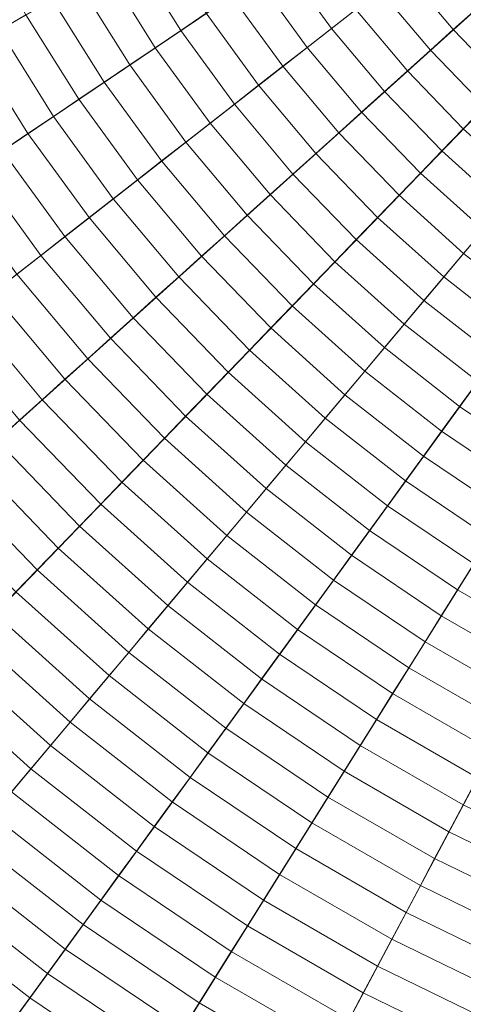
# Model space of a CAD drawing. Header units: centimetres. Extents: x -3.03 to 4.16, y -5.77 to 1.42.
# Tile 204 of 256: x -0.6 to -0.18, y -3.77 to -2.85. Entities that reach past the tile are written whole.
import ezdxf

# ---------------------------------------------------------------- set-up
doc = ezdxf.new("R2010")
doc.units = ezdxf.units.CM
doc.header["$LTSCALE"] = 2.54
doc.layers.add('Lucido design-1', color=7, linetype='Continuous')

# ---------------------------------------------------------------- blocks, each defined once
blk = doc.blocks.new('Gruppo-1')
at = {"color": 142, "linetype": 'Continuous', "lineweight": 9}
for points in [[(-2.97891, -2.80107, 37.14766), (-2.92669, -3.04676, 37.14766), (0.56294, -2.17669, 37.14766), (0.56291, -2.17655, 37.14766)], [(-2.92669, -3.04676, 37.14766), (-2.85746, -3.28821, 37.14766), (0.56298, -2.17684, 37.14766), (0.56294, -2.17669, 37.14766)], [(-2.85746, -3.28821, 37.14766), (-2.77155, -3.52424, 37.14766), (0.56304, -2.17698, 37.14766), (0.56298, -2.17684, 37.14766)], [(-2.77155, -3.52424, 37.14766), (-2.66938, -3.7537, 37.14766), (0.5631, -2.17712, 37.14766), (0.56304, -2.17698, 37.14766)], [(-2.66938, -3.7537, 37.14766), (-2.55146, -3.97548, 37.14766), (0.56317, -2.17725, 37.14766), (0.5631, -2.17712, 37.14766)], [(-2.55146, -3.97548, 37.14766), (-2.41836, -4.1885, 37.14766), (0.56325, -2.17738, 37.14766), (0.56317, -2.17725, 37.14766)], [(-2.41836, -4.1885, 37.14766), (-2.27072, -4.39171, 37.14766), (0.56334, -2.1775, 37.14766), (0.56325, -2.17738, 37.14766)], [(-2.27072, -4.39171, 37.14766), (-2.10926, -4.58412, 37.14766), (0.56343, -2.17762, 37.14766), (0.56334, -2.1775, 37.14766)], [(-2.10926, -4.58412, 37.14766), (-1.93478, -4.76481, 37.14766), (0.56354, -2.17773, 37.14766), (0.56343, -2.17762, 37.14766)], [(-1.93478, -4.76481, 37.14766), (-1.74811, -4.93288, 37.14766), (0.56365, -2.17783, 37.14766), (0.56354, -2.17773, 37.14766)], [(-1.74811, -4.93288, 37.14766), (-1.55018, -5.08752, 37.14766), (0.56377, -2.17792, 37.14766), (0.56365, -2.17783, 37.14766)], [(-1.55018, -5.08752, 37.14766), (-1.34194, -5.22798, 37.14766), (0.56389, -2.178, 37.14766), (0.56377, -2.17792, 37.14766)], [(-1.34194, -5.22798, 37.14766), (-1.12441, -5.35357, 37.14766), (0.56403, -2.17808, 37.14766), (0.56389, -2.178, 37.14766)], [(-1.12441, -5.35357, 37.14766), (-0.89865, -5.46368, 37.14766), (0.56416, -2.17815, 37.14766), (0.56403, -2.17808, 37.14766)], [(-0.89865, -5.46368, 37.14766), (-0.66576, -5.55777, 37.14766), (0.5643, -2.1782, 37.14766), (0.56416, -2.17815, 37.14766)], [(-0.66576, -5.55777, 37.14766), (-0.42688, -5.63539, 37.14766), (0.56444, -2.17825, 37.14766), (0.5643, -2.1782, 37.14766)], [(-0.42688, -5.63539, 37.14766), (-0.18316, -5.69616, 37.14766), (0.56459, -2.17828, 37.14766), (0.56444, -2.17825, 37.14766)], [(-0.63593, -2.76192, 38.12473), (-0.59215, -2.84427, 38.12473), (-0.617, -2.85862, 38.11948), (-0.66173, -2.77451, 38.11948)], [(-0.46765, -2.77239, 38.14949), (-0.42354, -2.84298, 38.14949), (-0.44741, -2.85907, 38.14474), (-0.49258, -2.78679, 38.14474)], [(-0.32795, -2.7785, 38.16751), (-0.28376, -2.83932, 38.16751), (-0.30649, -2.85709, 38.16315), (-0.35187, -2.79463, 38.16315)], [(-0.49258, -2.78679, 38.14474), (-0.44741, -2.85907, 38.14474), (-0.47126, -2.87516, 38.13989), (-0.51749, -2.80117, 38.13989)], [(-0.21549, -2.78599, 38.17997), (-0.17105, -2.83895, 38.17997), (-0.19252, -2.85828, 38.17591), (-0.23826, -2.80377, 38.17591)], [(-0.35187, -2.79463, 38.16315), (-0.30649, -2.85709, 38.16315), (-0.32921, -2.87484, 38.1587), (-0.37577, -2.81076, 38.1587)], [(-0.51749, -2.80117, 38.13989), (-0.47126, -2.87516, 38.13989), (-0.4951, -2.89124, 38.13493), (-0.54239, -2.81555, 38.13493)], [(-0.23826, -2.80377, 38.17591), (-0.19252, -2.85828, 38.17591), (-0.21398, -2.8776, 38.17176), (-0.26101, -2.82155, 38.17176)], [(-0.54239, -2.81555, 38.13493), (-0.4951, -2.89124, 38.13493), (-0.51892, -2.90731, 38.12988), (-0.56728, -2.82992, 38.12988)], [(-0.37577, -2.81076, 38.1587), (-0.32921, -2.87484, 38.1587), (-0.35192, -2.89258, 38.15415), (-0.39966, -2.82687, 38.15415)], [(-0.39966, -2.82687, 38.15415), (-0.35192, -2.89258, 38.15415), (-0.37462, -2.91031, 38.14949), (-0.42354, -2.84298, 38.14949)], [(-0.26101, -2.82155, 38.17176), (-0.21398, -2.8776, 38.17176), (-0.23543, -2.89692, 38.16751), (-0.28376, -2.83932, 38.16751)], [(-0.56728, -2.82992, 38.12988), (-0.51892, -2.90731, 38.12988), (-0.54273, -2.92337, 38.12473), (-0.59215, -2.84427, 38.12473)], [(-0.59215, -2.84427, 38.12473), (-0.54273, -2.92337, 38.12473), (-0.56652, -2.93942, 38.11948), (-0.617, -2.85862, 38.11948)], [(-0.42354, -2.84298, 38.14949), (-0.37462, -2.91031, 38.14949), (-0.3973, -2.92804, 38.14474), (-0.44741, -2.85907, 38.14474)], [(-0.28376, -2.83932, 38.16751), (-0.23543, -2.89692, 38.16751), (-0.25687, -2.91622, 38.16315), (-0.30649, -2.85709, 38.16315)], [(-0.17105, -2.83895, 38.17997), (-0.12302, -2.88868, 38.17997), (-0.14309, -2.90946, 38.17591), (-0.19252, -2.85828, 38.17591)], [(-0.617, -2.85862, 38.11948), (-0.56652, -2.93942, 38.11948), (-0.5903, -2.95545, 38.11412), (-0.64184, -2.87296, 38.11412)], [(-0.44741, -2.85907, 38.14474), (-0.3973, -2.92804, 38.14474), (-0.41997, -2.94575, 38.13989), (-0.47126, -2.87516, 38.13989)], [(-0.30649, -2.85709, 38.16315), (-0.25687, -2.91622, 38.16315), (-0.2783, -2.93552, 38.1587), (-0.32921, -2.87484, 38.1587)], [(-0.19252, -2.85828, 38.17591), (-0.14309, -2.90946, 38.17591), (-0.16315, -2.93024, 38.17176), (-0.21398, -2.8776, 38.17176)], [(-0.64184, -2.87296, 38.11412), (-0.5903, -2.95545, 38.11412), (-0.61406, -2.97148, 38.10867), (-0.66666, -2.8873, 38.10867)], [(-0.47126, -2.87516, 38.13989), (-0.41997, -2.94575, 38.13989), (-0.44263, -2.96345, 38.13493), (-0.4951, -2.89124, 38.13493)], [(-0.32921, -2.87484, 38.1587), (-0.2783, -2.93552, 38.1587), (-0.29972, -2.9548, 38.15415), (-0.35192, -2.89258, 38.15415)], [(-0.21398, -2.8776, 38.17176), (-0.16315, -2.93024, 38.17176), (-0.18321, -2.951, 38.16751), (-0.23543, -2.89692, 38.16751)], [(-0.4951, -2.89124, 38.13493), (-0.44263, -2.96345, 38.13493), (-0.46528, -2.98114, 38.12988), (-0.51892, -2.90731, 38.12988)], [(-0.35192, -2.89258, 38.15415), (-0.29972, -2.9548, 38.15415), (-0.32112, -2.97407, 38.14949), (-0.37462, -2.91031, 38.14949)], [(-0.23543, -2.89692, 38.16751), (-0.18321, -2.951, 38.16751), (-0.20325, -2.97175, 38.16315), (-0.25687, -2.91622, 38.16315)], [(-0.51892, -2.90731, 38.12988), (-0.46528, -2.98114, 38.12988), (-0.48791, -2.99882, 38.12473), (-0.54273, -2.92337, 38.12473)], [(-0.37462, -2.91031, 38.14949), (-0.32112, -2.97407, 38.14949), (-0.34251, -2.99333, 38.14474), (-0.3973, -2.92804, 38.14474)], [(-0.25687, -2.91622, 38.16315), (-0.20325, -2.97175, 38.16315), (-0.22328, -2.9925, 38.1587), (-0.2783, -2.93552, 38.1587)], [(-0.54273, -2.92337, 38.12473), (-0.48791, -2.99882, 38.12473), (-0.51052, -3.01649, 38.11948), (-0.56652, -2.93942, 38.11948)], [(-0.3973, -2.92804, 38.14474), (-0.34251, -2.99333, 38.14474), (-0.36389, -3.01258, 38.13989), (-0.41997, -2.94575, 38.13989)], [(-0.2783, -2.93552, 38.1587), (-0.22328, -2.9925, 38.1587), (-0.24329, -3.01323, 38.15415), (-0.29972, -2.9548, 38.15415)], [(-0.16315, -2.93024, 38.17176), (-0.10878, -2.9792, 38.17176), (-0.12733, -3.00131, 38.16751), (-0.18321, -2.951, 38.16751)], [(-0.56652, -2.93942, 38.11948), (-0.51052, -3.01649, 38.11948), (-0.53312, -3.03415, 38.11412), (-0.5903, -2.95545, 38.11412)], [(-0.41997, -2.94575, 38.13989), (-0.36389, -3.01258, 38.13989), (-0.38526, -3.03182, 38.13493), (-0.44263, -2.96345, 38.13493)], [(-0.5903, -2.95545, 38.11412), (-0.53312, -3.03415, 38.11412), (-0.55571, -3.05179, 38.10867), (-0.61406, -2.97148, 38.10867)], [(-0.29972, -2.9548, 38.15415), (-0.24329, -3.01323, 38.15415), (-0.2633, -3.03394, 38.14949), (-0.32112, -2.97407, 38.14949)], [(-0.18321, -2.951, 38.16751), (-0.12733, -3.00131, 38.16751), (-0.14588, -3.02341, 38.16315), (-0.20325, -2.97175, 38.16315)], [(-0.44263, -2.96345, 38.13493), (-0.38526, -3.03182, 38.13493), (-0.40661, -3.05105, 38.12988), (-0.46528, -2.98114, 38.12988)], [(-0.61406, -2.97148, 38.10867), (-0.55571, -3.05179, 38.10867), (-0.57828, -3.06943, 38.10312), (-0.6378, -2.9875, 38.10312)], [(-0.32112, -2.97407, 38.14949), (-0.2633, -3.03394, 38.14949), (-0.2833, -3.05465, 38.14474), (-0.34251, -2.99333, 38.14474)], [(-0.20325, -2.97175, 38.16315), (-0.14588, -3.02341, 38.16315), (-0.16441, -3.0455, 38.1587), (-0.22328, -2.9925, 38.1587)], [(-0.46528, -2.98114, 38.12988), (-0.40661, -3.05105, 38.12988), (-0.42796, -3.07027, 38.12473), (-0.48791, -2.99882, 38.12473)], [(-0.6378, -2.9875, 38.10312), (-0.57828, -3.06943, 38.10312), (-0.60084, -3.08705, 38.09747), (-0.66153, -3.00351, 38.09747)], [(-0.34251, -2.99333, 38.14474), (-0.2833, -3.05465, 38.14474), (-0.30328, -3.07535, 38.13989), (-0.36389, -3.01258, 38.13989)], [(-0.22328, -2.9925, 38.1587), (-0.16441, -3.0455, 38.1587), (-0.18294, -3.06757, 38.15415), (-0.24329, -3.01323, 38.15415)], [(-0.48791, -2.99882, 38.12473), (-0.42796, -3.07027, 38.12473), (-0.44928, -3.08947, 38.11948), (-0.51052, -3.01649, 38.11948)], [(-0.51052, -3.01649, 38.11948), (-0.44928, -3.08947, 38.11948), (-0.4706, -3.10866, 38.11412), (-0.53312, -3.03415, 38.11412)], [(-0.36389, -3.01258, 38.13989), (-0.30328, -3.07535, 38.13989), (-0.32326, -3.09603, 38.13493), (-0.38526, -3.03182, 38.13493)], [(-0.24329, -3.01323, 38.15415), (-0.18294, -3.06757, 38.15415), (-0.20145, -3.08964, 38.14949), (-0.2633, -3.03394, 38.14949)], [(-0.53312, -3.03415, 38.11412), (-0.4706, -3.10866, 38.11412), (-0.4919, -3.12784, 38.10867), (-0.55571, -3.05179, 38.10867)], [(-0.38526, -3.03182, 38.13493), (-0.32326, -3.09603, 38.13493), (-0.34322, -3.1167, 38.12988), (-0.40661, -3.05105, 38.12988)], [(-0.2633, -3.03394, 38.14949), (-0.20145, -3.08964, 38.14949), (-0.21995, -3.11169, 38.14474), (-0.2833, -3.05465, 38.14474)], [(-0.55571, -3.05179, 38.10867), (-0.4919, -3.12784, 38.10867), (-0.51318, -3.14701, 38.10312), (-0.57828, -3.06943, 38.10312)], [(-0.40661, -3.05105, 38.12988), (-0.34322, -3.1167, 38.12988), (-0.36317, -3.13736, 38.12473), (-0.42796, -3.07027, 38.12473)], [(-0.2833, -3.05465, 38.14474), (-0.21995, -3.11169, 38.14474), (-0.23845, -3.13373, 38.13989), (-0.30328, -3.07535, 38.13989)], [(-0.57828, -3.06943, 38.10312), (-0.51318, -3.14701, 38.10312), (-0.53446, -3.16616, 38.09747), (-0.60084, -3.08705, 38.09747)], [(-0.42796, -3.07027, 38.12473), (-0.36317, -3.13736, 38.12473), (-0.3831, -3.158, 38.11948), (-0.44928, -3.08947, 38.11948)], [(-0.30328, -3.07535, 38.13989), (-0.23845, -3.13373, 38.13989), (-0.25693, -3.15575, 38.13493), (-0.32326, -3.09603, 38.13493)], [(-0.18294, -3.06757, 38.15415), (-0.11893, -3.11758, 38.15415), (-0.13586, -3.14088, 38.14949), (-0.20145, -3.08964, 38.14949)], [(-0.60084, -3.08705, 38.09747), (-0.53446, -3.16616, 38.09747), (-0.55571, -3.1853, 38.09173), (-0.62338, -3.10466, 38.09173)], [(-0.44928, -3.08947, 38.11948), (-0.3831, -3.158, 38.11948), (-0.40303, -3.17863, 38.11412), (-0.4706, -3.10866, 38.11412)], [(-0.20145, -3.08964, 38.14949), (-0.13586, -3.14088, 38.14949), (-0.15278, -3.16417, 38.14474), (-0.21995, -3.11169, 38.14474)], [(-0.32326, -3.09603, 38.13493), (-0.25693, -3.15575, 38.13493), (-0.2754, -3.17777, 38.12988), (-0.34322, -3.1167, 38.12988)], [(-0.62338, -3.10466, 38.09173), (-0.55571, -3.1853, 38.09173), (-0.57695, -3.20443, 38.08588), (-0.6459, -3.12226, 38.08588)], [(-0.4706, -3.10866, 38.11412), (-0.40303, -3.17863, 38.11412), (-0.42294, -3.19925, 38.10867), (-0.4919, -3.12784, 38.10867)], [(-0.21995, -3.11169, 38.14474), (-0.15278, -3.16417, 38.14474), (-0.16969, -3.18744, 38.13989), (-0.23845, -3.13373, 38.13989)], [(-0.6459, -3.12226, 38.08588), (-0.57695, -3.20443, 38.08588), (-0.59818, -3.22354, 38.07993), (-0.66841, -3.13985, 38.07993)], [(-0.34322, -3.1167, 38.12988), (-0.2754, -3.17777, 38.12988), (-0.29386, -3.19976, 38.12473), (-0.36317, -3.13736, 38.12473)], [(-0.4919, -3.12784, 38.10867), (-0.42294, -3.19925, 38.10867), (-0.44283, -3.21986, 38.10312), (-0.51318, -3.14701, 38.10312)], [(-0.36317, -3.13736, 38.12473), (-0.29386, -3.19976, 38.12473), (-0.3123, -3.22175, 38.11948), (-0.3831, -3.158, 38.11948)], [(-0.23845, -3.13373, 38.13989), (-0.16969, -3.18744, 38.13989), (-0.18659, -3.2107, 38.13493), (-0.25693, -3.15575, 38.13493)], [(-0.51318, -3.14701, 38.10312), (-0.44283, -3.21986, 38.10312), (-0.46272, -3.24045, 38.09747), (-0.53446, -3.16616, 38.09747)], [(-0.3831, -3.158, 38.11948), (-0.3123, -3.22175, 38.11948), (-0.33074, -3.24372, 38.11412), (-0.40303, -3.17863, 38.11412)], [(-0.25693, -3.15575, 38.13493), (-0.18659, -3.2107, 38.13493), (-0.20348, -3.23395, 38.12988), (-0.2754, -3.17777, 38.12988)], [(-0.53446, -3.16616, 38.09747), (-0.46272, -3.24045, 38.09747), (-0.48259, -3.26102, 38.09173), (-0.55571, -3.1853, 38.09173)], [(-0.2754, -3.17777, 38.12988), (-0.20348, -3.23395, 38.12988), (-0.22036, -3.25718, 38.12473), (-0.29386, -3.19976, 38.12473)], [(-0.55571, -3.1853, 38.09173), (-0.48259, -3.26102, 38.09173), (-0.50244, -3.28158, 38.08588), (-0.57695, -3.20443, 38.08588)], [(-0.40303, -3.17863, 38.11412), (-0.33074, -3.24372, 38.11412), (-0.34916, -3.26568, 38.10867), (-0.42294, -3.19925, 38.10867)], [(-0.16969, -3.18744, 38.13989), (-0.09736, -3.23623, 38.13989), (-0.1126, -3.26062, 38.13493), (-0.18659, -3.2107, 38.13493)], [(-0.57695, -3.20443, 38.08588), (-0.50244, -3.28158, 38.08588), (-0.52229, -3.30213, 38.07993), (-0.59818, -3.22354, 38.07993)], [(-0.42294, -3.19925, 38.10867), (-0.34916, -3.26568, 38.10867), (-0.36758, -3.28762, 38.10312), (-0.44283, -3.21986, 38.10312)], [(-0.29386, -3.19976, 38.12473), (-0.22036, -3.25718, 38.12473), (-0.23723, -3.2804, 38.11948), (-0.3123, -3.22175, 38.11948)], [(-0.18659, -3.2107, 38.13493), (-0.1126, -3.26062, 38.13493), (-0.12782, -3.28498, 38.12988), (-0.20348, -3.23395, 38.12988)], [(-0.59818, -3.22354, 38.07993), (-0.52229, -3.30213, 38.07993), (-0.54211, -3.32266, 38.07388), (-0.61939, -3.24264, 38.07388)], [(-0.44283, -3.21986, 38.10312), (-0.36758, -3.28762, 38.10312), (-0.38597, -3.30955, 38.09747), (-0.46272, -3.24045, 38.09747)], [(-0.3123, -3.22175, 38.11948), (-0.23723, -3.2804, 38.11948), (-0.25409, -3.30361, 38.11412), (-0.33074, -3.24372, 38.11412)], [(-0.46272, -3.24045, 38.09747), (-0.38597, -3.30955, 38.09747), (-0.40436, -3.33146, 38.09173), (-0.48259, -3.26102, 38.09173)], [(-0.20348, -3.23395, 38.12988), (-0.12782, -3.28498, 38.12988), (-0.14304, -3.30934, 38.12473), (-0.22036, -3.25718, 38.12473)], [(-0.61939, -3.24264, 38.07388), (-0.54211, -3.32266, 38.07388), (-0.56193, -3.34318, 38.06774), (-0.64059, -3.26172, 38.06774)], [(-0.33074, -3.24372, 38.11412), (-0.25409, -3.30361, 38.11412), (-0.27094, -3.32679, 38.10867), (-0.34916, -3.26568, 38.10867)], [(-0.22036, -3.25718, 38.12473), (-0.14304, -3.30934, 38.12473), (-0.15825, -3.33368, 38.11948), (-0.23723, -3.2804, 38.11948)], [(-0.64059, -3.26172, 38.06774), (-0.56193, -3.34318, 38.06774), (-0.58172, -3.36368, 38.0615), (-0.66177, -3.28079, 38.0615)], [(-0.48259, -3.26102, 38.09173), (-0.40436, -3.33146, 38.09173), (-0.42273, -3.35335, 38.08588), (-0.50244, -3.28158, 38.08588)], [(-0.34916, -3.26568, 38.10867), (-0.27094, -3.32679, 38.10867), (-0.28777, -3.34997, 38.10312), (-0.36758, -3.28762, 38.10312)], [(-0.66177, -3.28079, 38.0615), (-0.58172, -3.36368, 38.0615), (-0.60151, -3.38417, 38.05515), (-0.68293, -3.29985, 38.05515)], [(-0.50244, -3.28158, 38.08588), (-0.42273, -3.35335, 38.08588), (-0.44109, -3.37524, 38.07993), (-0.52229, -3.30213, 38.07993)], [(-0.36758, -3.28762, 38.10312), (-0.28777, -3.34997, 38.10312), (-0.3046, -3.37312, 38.09747), (-0.38597, -3.30955, 38.09747)], [(-0.23723, -3.2804, 38.11948), (-0.15825, -3.33368, 38.11948), (-0.17345, -3.358, 38.11412), (-0.25409, -3.30361, 38.11412)], [(-0.52229, -3.30213, 38.07993), (-0.44109, -3.37524, 38.07993), (-0.45944, -3.3971, 38.07388), (-0.54211, -3.32266, 38.07388)], [(-0.25409, -3.30361, 38.11412), (-0.17345, -3.358, 38.11412), (-0.18864, -3.38231, 38.10867), (-0.27094, -3.32679, 38.10867)], [(-0.38597, -3.30955, 38.09747), (-0.3046, -3.37312, 38.09747), (-0.32141, -3.39627, 38.09173), (-0.40436, -3.33146, 38.09173)], [(-0.54211, -3.32266, 38.07388), (-0.45944, -3.3971, 38.07388), (-0.47778, -3.41895, 38.06774), (-0.56193, -3.34318, 38.06774)], [(-0.40436, -3.33146, 38.09173), (-0.32141, -3.39627, 38.09173), (-0.33821, -3.41939, 38.08588), (-0.42273, -3.35335, 38.08588)], [(-0.27094, -3.32679, 38.10867), (-0.18864, -3.38231, 38.10867), (-0.20382, -3.4066, 38.10312), (-0.28777, -3.34997, 38.10312)], [(-0.56193, -3.34318, 38.06774), (-0.47778, -3.41895, 38.06774), (-0.49609, -3.44078, 38.0615), (-0.58172, -3.36368, 38.0615)], [(-0.28777, -3.34997, 38.10312), (-0.20382, -3.4066, 38.10312), (-0.21898, -3.43087, 38.09747), (-0.3046, -3.37312, 38.09747)], [(-0.42273, -3.35335, 38.08588), (-0.33821, -3.41939, 38.08588), (-0.355, -3.4425, 38.07993), (-0.44109, -3.37524, 38.07993)], [(-0.17345, -3.358, 38.11412), (-0.08921, -3.40664, 38.11412), (-0.10267, -3.43194, 38.10867), (-0.18864, -3.38231, 38.10867)], [(-0.58172, -3.36368, 38.0615), (-0.49609, -3.44078, 38.0615), (-0.5144, -3.4626, 38.05515), (-0.60151, -3.38417, 38.05515)], [(-0.44109, -3.37524, 38.07993), (-0.355, -3.4425, 38.07993), (-0.37178, -3.46559, 38.07388), (-0.45944, -3.3971, 38.07388)], [(-0.3046, -3.37312, 38.09747), (-0.21898, -3.43087, 38.09747), (-0.23414, -3.45513, 38.09173), (-0.32141, -3.39627, 38.09173)], [(-0.60151, -3.38417, 38.05515), (-0.5144, -3.4626, 38.05515), (-0.53269, -3.4844, 38.04871), (-0.62127, -3.40464, 38.04871)], [(-0.18864, -3.38231, 38.10867), (-0.10267, -3.43194, 38.10867), (-0.11611, -3.45723, 38.10312), (-0.20382, -3.4066, 38.10312)], [(-0.45944, -3.3971, 38.07388), (-0.37178, -3.46559, 38.07388), (-0.38854, -3.48867, 38.06774), (-0.47778, -3.41895, 38.06774)], [(-0.32141, -3.39627, 38.09173), (-0.23414, -3.45513, 38.09173), (-0.24929, -3.47937, 38.08588), (-0.33821, -3.41939, 38.08588)], [(-0.62127, -3.40464, 38.04871), (-0.53269, -3.4844, 38.04871), (-0.55097, -3.50618, 38.04217), (-0.64103, -3.42509, 38.04217)], [(-0.20382, -3.4066, 38.10312), (-0.11611, -3.45723, 38.10312), (-0.12955, -3.48251, 38.09747), (-0.21898, -3.43087, 38.09747)], [(-0.64103, -3.42509, 38.04217), (-0.55097, -3.50618, 38.04217), (-0.56923, -3.52794, 38.03553), (-0.66076, -3.44553, 38.03553)], [(-0.47778, -3.41895, 38.06774), (-0.38854, -3.48867, 38.06774), (-0.40529, -3.51172, 38.0615), (-0.49609, -3.44078, 38.0615)], [(-0.33821, -3.41939, 38.08588), (-0.24929, -3.47937, 38.08588), (-0.26443, -3.50359, 38.07993), (-0.355, -3.4425, 38.07993)], [(-0.21898, -3.43087, 38.09747), (-0.12955, -3.48251, 38.09747), (-0.14298, -3.50776, 38.09173), (-0.23414, -3.45513, 38.09173)], [(-0.49609, -3.44078, 38.0615), (-0.40529, -3.51172, 38.0615), (-0.42203, -3.53476, 38.05515), (-0.5144, -3.4626, 38.05515)], [(-0.355, -3.4425, 38.07993), (-0.26443, -3.50359, 38.07993), (-0.27955, -3.5278, 38.07388), (-0.37178, -3.46559, 38.07388)], [(-0.66076, -3.44553, 38.03553), (-0.56923, -3.52794, 38.03553), (-0.58748, -3.54969, 38.02879), (-0.68048, -3.46595, 38.02879)], [(-0.5144, -3.4626, 38.05515), (-0.42203, -3.53476, 38.05515), (-0.43876, -3.55778, 38.04871), (-0.53269, -3.4844, 38.04871)], [(-0.23414, -3.45513, 38.09173), (-0.14298, -3.50776, 38.09173), (-0.1564, -3.533, 38.08588), (-0.24929, -3.47937, 38.08588)], [(-0.68048, -3.46595, 38.02879), (-0.58748, -3.54969, 38.02879), (-0.60571, -3.57142, 38.02196), (-0.70018, -3.48635, 38.02196)], [(-0.37178, -3.46559, 38.07388), (-0.27955, -3.5278, 38.07388), (-0.29467, -3.55199, 38.06774), (-0.38854, -3.48867, 38.06774)], [(-0.24929, -3.47937, 38.08588), (-0.1564, -3.533, 38.08588), (-0.16981, -3.55822, 38.07993), (-0.26443, -3.50359, 38.07993)], [(-0.53269, -3.4844, 38.04871), (-0.43876, -3.55778, 38.04871), (-0.45547, -3.58079, 38.04217), (-0.55097, -3.50618, 38.04217)], [(-0.38854, -3.48867, 38.06774), (-0.29467, -3.55199, 38.06774), (-0.30977, -3.57616, 38.0615), (-0.40529, -3.51172, 38.0615)], [(-0.55097, -3.50618, 38.04217), (-0.45547, -3.58079, 38.04217), (-0.47217, -3.60377, 38.03553), (-0.56923, -3.52794, 38.03553)], [(-0.26443, -3.50359, 38.07993), (-0.16981, -3.55822, 38.07993), (-0.18321, -3.58342, 38.07388), (-0.27955, -3.5278, 38.07388)], [(-0.40529, -3.51172, 38.0615), (-0.30977, -3.57616, 38.0615), (-0.32486, -3.60031, 38.05515), (-0.42203, -3.53476, 38.05515)], [(-0.27955, -3.5278, 38.07388), (-0.18321, -3.58342, 38.07388), (-0.1966, -3.60861, 38.06774), (-0.29467, -3.55199, 38.06774)], [(-0.56923, -3.52794, 38.03553), (-0.47217, -3.60377, 38.03553), (-0.48886, -3.62674, 38.02879), (-0.58748, -3.54969, 38.02879)], [(-0.42203, -3.53476, 38.05515), (-0.32486, -3.60031, 38.05515), (-0.33994, -3.62444, 38.04871), (-0.43876, -3.55778, 38.04871)], [(-0.58748, -3.54969, 38.02879), (-0.48886, -3.62674, 38.02879), (-0.50553, -3.64968, 38.02196), (-0.60571, -3.57142, 38.02196)], [(-0.29467, -3.55199, 38.06774), (-0.1966, -3.60861, 38.06774), (-0.20998, -3.63377, 38.0615), (-0.30977, -3.57616, 38.0615)], [(-0.43876, -3.55778, 38.04871), (-0.33994, -3.62444, 38.04871), (-0.35501, -3.64855, 38.04217), (-0.45547, -3.58079, 38.04217)], [(-0.16981, -3.55822, 38.07993), (-0.07161, -3.60611, 38.07993), (-0.08322, -3.63219, 38.07388), (-0.18321, -3.58342, 38.07388)], [(-0.60571, -3.57142, 38.02196), (-0.50553, -3.64968, 38.02196), (-0.52219, -3.67261, 38.01503), (-0.62393, -3.59313, 38.01503)], [(-0.45547, -3.58079, 38.04217), (-0.35501, -3.64855, 38.04217), (-0.37006, -3.67265, 38.03553), (-0.47217, -3.60377, 38.03553)], [(-0.30977, -3.57616, 38.0615), (-0.20998, -3.63377, 38.0615), (-0.22335, -3.65891, 38.05515), (-0.32486, -3.60031, 38.05515)], [(-0.18321, -3.58342, 38.07388), (-0.08322, -3.63219, 38.07388), (-0.09482, -3.65825, 38.06774), (-0.1966, -3.60861, 38.06774)], [(-0.62393, -3.59313, 38.01503), (-0.52219, -3.67261, 38.01503), (-0.53883, -3.69552, 38.008), (-0.64213, -3.61482, 38.008)], [(-0.32486, -3.60031, 38.05515), (-0.22335, -3.65891, 38.05515), (-0.23671, -3.68404, 38.04871), (-0.33994, -3.62444, 38.04871)], [(-0.47217, -3.60377, 38.03553), (-0.37006, -3.67265, 38.03553), (-0.3851, -3.69672, 38.02879), (-0.48886, -3.62674, 38.02879)], [(-0.1966, -3.60861, 38.06774), (-0.09482, -3.65825, 38.06774), (-0.10641, -3.68428, 38.0615), (-0.20998, -3.63377, 38.0615)], [(-0.64213, -3.61482, 38.008), (-0.53883, -3.69552, 38.008), (-0.55547, -3.71841, 38.00087), (-0.66032, -3.63649, 38.00087)], [(-0.48886, -3.62674, 38.02879), (-0.3851, -3.69672, 38.02879), (-0.40013, -3.72077, 38.02196), (-0.50553, -3.64968, 38.02196)], [(-0.33994, -3.62444, 38.04871), (-0.23671, -3.68404, 38.04871), (-0.25006, -3.70914, 38.04217), (-0.35501, -3.64855, 38.04217)], [(-0.66032, -3.63649, 38.00087), (-0.55547, -3.71841, 38.00087), (-0.57208, -3.74128, 37.99364), (-0.67849, -3.65815, 37.99364)], [(-0.20998, -3.63377, 38.0615), (-0.10641, -3.68428, 38.0615), (-0.118, -3.7103, 38.05515), (-0.22335, -3.65891, 38.05515)], [(-0.50553, -3.64968, 38.02196), (-0.40013, -3.72077, 38.02196), (-0.41515, -3.74481, 38.01503), (-0.52219, -3.67261, 38.01503)], [(-0.35501, -3.64855, 38.04217), (-0.25006, -3.70914, 38.04217), (-0.26339, -3.73423, 38.03553), (-0.37006, -3.67265, 38.03553)], [(-0.67849, -3.65815, 37.99364), (-0.57208, -3.74128, 37.99364), (-0.58868, -3.76413, 37.98631), (-0.69664, -3.67979, 37.98631)], [(-0.22335, -3.65891, 38.05515), (-0.118, -3.7103, 38.05515), (-0.12957, -3.73629, 38.04871), (-0.23671, -3.68404, 38.04871)], [(-0.52219, -3.67261, 38.01503), (-0.41515, -3.74481, 38.01503), (-0.43016, -3.76882, 38.008), (-0.53883, -3.69552, 38.008)], [(-0.37006, -3.67265, 38.03553), (-0.26339, -3.73423, 38.03553), (-0.27672, -3.75929, 38.02879), (-0.3851, -3.69672, 38.02879)], [(-0.69664, -3.67979, 37.98631), (-0.58868, -3.76413, 37.98631), (-0.60527, -3.78696, 37.97888), (-0.71478, -3.7014, 37.97888)], [(-0.23671, -3.68404, 38.04871), (-0.12957, -3.73629, 38.04871), (-0.14114, -3.76227, 38.04217), (-0.25006, -3.70914, 38.04217)], [(-0.53883, -3.69552, 38.008), (-0.43016, -3.76882, 38.008), (-0.44515, -3.79282, 38.00087), (-0.55547, -3.71841, 38.00087)], [(-0.3851, -3.69672, 38.02879), (-0.27672, -3.75929, 38.02879), (-0.29004, -3.78434, 38.02196), (-0.40013, -3.72077, 38.02196)], [(-0.25006, -3.70914, 38.04217), (-0.14114, -3.76227, 38.04217), (-0.15269, -3.78822, 38.03553), (-0.26339, -3.73423, 38.03553)], [(-0.55547, -3.71841, 38.00087), (-0.44515, -3.79282, 38.00087), (-0.46013, -3.81679, 37.99364), (-0.57208, -3.74128, 37.99364)], [(-0.40013, -3.72077, 38.02196), (-0.29004, -3.78434, 38.02196), (-0.30334, -3.80936, 38.01503), (-0.41515, -3.74481, 38.01503)], [(-0.26339, -3.73423, 38.03553), (-0.15269, -3.78822, 38.03553), (-0.16424, -3.81416, 38.02879), (-0.27672, -3.75929, 38.02879)], [(-0.57208, -3.74128, 37.99364), (-0.46013, -3.81679, 37.99364), (-0.4751, -3.84075, 37.98631), (-0.58868, -3.76413, 37.98631)], [(-0.41515, -3.74481, 38.01503), (-0.30334, -3.80936, 38.01503), (-0.31664, -3.83437, 38.008), (-0.43016, -3.76882, 38.008)], [(-0.58868, -3.76413, 37.98631), (-0.4751, -3.84075, 37.98631), (-0.49006, -3.86468, 37.97888), (-0.60527, -3.78696, 37.97888)], [(-0.27672, -3.75929, 38.02879), (-0.16424, -3.81416, 38.02879), (-0.17577, -3.84007, 38.02196), (-0.29004, -3.78434, 38.02196)], [(-0.43016, -3.76882, 38.008), (-0.31664, -3.83437, 38.008), (-0.32992, -3.85935, 38.00087), (-0.44515, -3.79282, 38.00087)]]:
    blk.add_3dface(points, dxfattribs=at)

msp = doc.modelspace()

# ---------------------------------------------------------------- block references
at = {"layer": 'Lucido design-1', "color": 7}
msp.add_blockref('Gruppo-1', (0, 0), dxfattribs=at)

doc.saveas('drawing.dxf')
